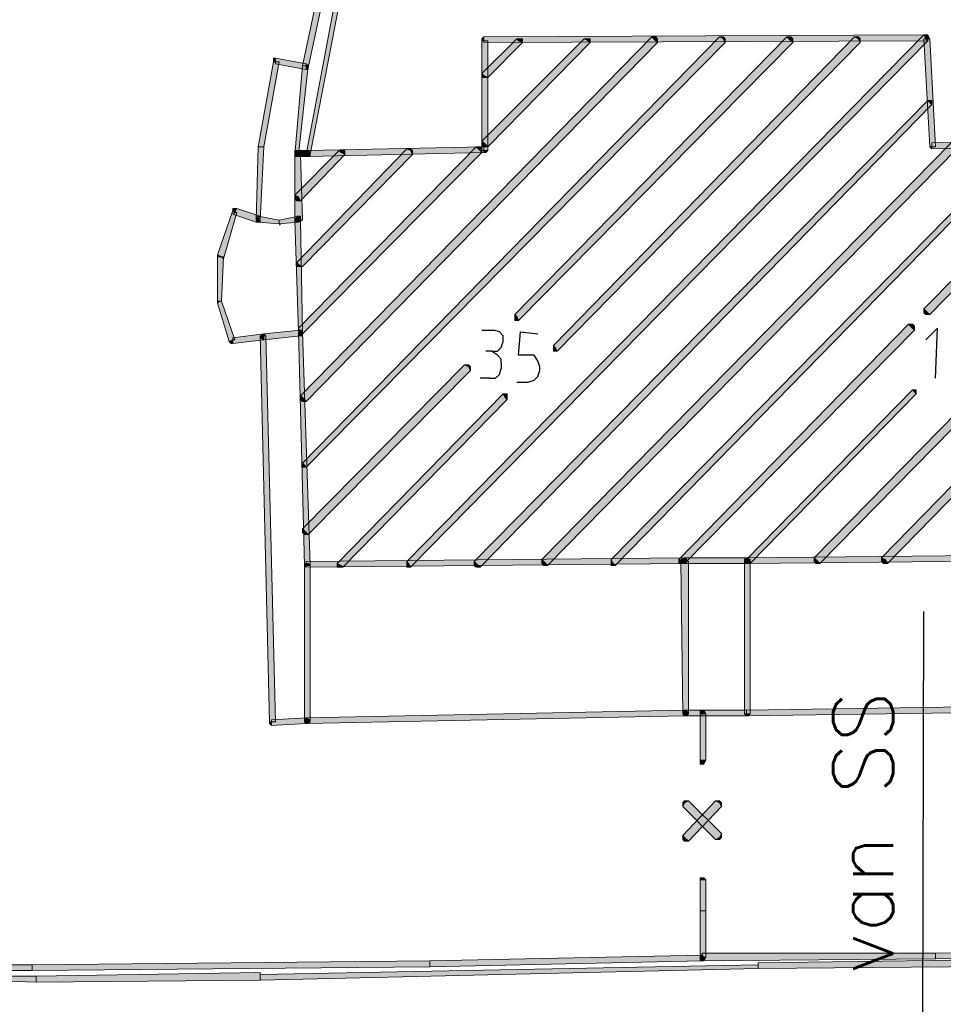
# Model space of a CAD drawing. Header units: millimetres. Extents: x -27 to 2301, y -256 to 766.
# Tile 63 of 97: x 251 to 267, y 114 to 130. Entities that reach past the tile are written whole.
import ezdxf
from ezdxf.enums import TextEntityAlignment as Align

# ---------------------------------------------------------------- set-up
doc = ezdxf.new("R2010")
doc.units = ezdxf.units.MM
doc.layers.add('SIV-ONDERGROND-ALG', color=251, linetype='Continuous')
doc.layers.add('SIV-VRI-MAATVOERING', color=7, linetype='Continuous')
doc.styles.add('ROMANS', font='romans.shx', dxfattribs={"width": 0.7})

# ---------------------------------------------------------------- blocks, each defined once
blk = doc.blocks.new('162')
at = {"style": 'ROMANS'}
blk.add_attdef('ARM.NR', text='', height=500, dxfattribs=at).set_placement((0, 0), align=Align.MIDDLE)

msp = doc.modelspace()

# ---------------------------------------------------------------- hatches: boundary and pattern name
at = {"layer": 'SIV-ONDERGROND-ALG'}
h = msp.add_hatch(color=256, dxfattribs=at)
h.dxf.hatch_style = 2
h.paths.add_polyline_path([(257.018, 133.472), (256.986, 133.504), (256.118, 129.419), (256.182, 129.419), (256.214, 129.387), (257.083, 133.472)])
h = msp.add_hatch(color=256, dxfattribs=at)
h.dxf.hatch_style = 2
h.paths.add_polyline_path([(257.276, 133.44), (257.211, 133.44), (256.182, 127.94), (256.246, 127.94), (257.308, 133.44)])
h = msp.add_hatch(color=256, dxfattribs=at)
h.dxf.hatch_style = 2
h.paths.add_polyline_path([(256.118, 123.887), (256.182, 123.823), (262.036, 129.805), (261.972, 129.87), (261.94, 129.902), (256.086, 123.919)])
h = msp.add_hatch(color=256, dxfattribs=at)
h.dxf.hatch_style = 2
h.paths.add_polyline_path([(256.15, 122.761), (256.182, 122.729), (263.162, 129.805), (263.13, 129.87), (263.065, 129.902), (256.118, 122.793)])
h = msp.add_hatch(color=256, dxfattribs=at)
h.dxf.hatch_style = 2
h.paths.add_polyline_path([(257.887, 121.121), (257.919, 121.057), (266.539, 129.838), (266.507, 129.87), (266.475, 129.934), (257.855, 121.153)])
h = msp.add_hatch(color=256, dxfattribs=at)
h.dxf.hatch_style = 2
h.paths.add_polyline_path([(259.109, 129.838), (259.109, 129.87), (259.141, 129.902), (259.141, 129.838)])
h = msp.add_hatch(color=256, dxfattribs=at)
h.dxf.hatch_style = 2
h.paths.add_polyline_path([(259.141, 129.259), (259.206, 129.226), (259.785, 129.805), (259.72, 129.838), (259.688, 129.87), (259.109, 129.291)])
h = msp.add_hatch(color=256, dxfattribs=at)
h.dxf.hatch_style = 2
h.paths.add_polyline_path([(259.141, 128.133), (259.206, 128.069), (260.91, 129.805), (260.878, 129.838), (260.814, 129.87), (259.109, 128.165)])
h = msp.add_hatch(color=256, dxfattribs=at)
h.dxf.hatch_style = 2
h.paths.add_polyline_path([(259.141, 129.838), (259.141, 129.805), (266.539, 129.838), (266.539, 129.934), (259.141, 129.902)])
h = msp.add_hatch(color=256, dxfattribs=at)
h.dxf.hatch_style = 2
h.paths.add_polyline_path([(259.688, 125.238), (259.72, 125.174), (264.288, 129.805), (264.223, 129.87), (264.191, 129.902), (259.656, 125.27)])
h = msp.add_hatch(color=256, dxfattribs=at)
h.dxf.hatch_style = 2
h.paths.add_polyline_path([(259.688, 129.87), (259.752, 129.87), (259.785, 129.87), (259.785, 129.805), (259.72, 129.838)])
h = msp.add_hatch(color=256, dxfattribs=at)
h.dxf.hatch_style = 2
h.paths.add_polyline_path([(260.331, 124.723), (260.364, 124.659), (265.413, 129.805), (265.381, 129.87), (265.317, 129.902), (260.299, 124.756)])
h = msp.add_hatch(color=256, dxfattribs=at)
h.dxf.hatch_style = 2
h.paths.add_polyline_path([(260.814, 129.87), (260.878, 129.87), (260.91, 129.87), (260.91, 129.805), (260.878, 129.838)])
h = msp.add_hatch(color=256, dxfattribs=at)
h.dxf.hatch_style = 2
h.paths.add_polyline_path([(261.94, 129.902), (262.004, 129.902), (262.036, 129.87), (262.036, 129.805), (261.972, 129.87)])
h = msp.add_hatch(color=256, dxfattribs=at)
h.dxf.hatch_style = 2
h.paths.add_polyline_path([(263.065, 129.902), (263.13, 129.902), (263.162, 129.87), (263.162, 129.805), (263.13, 129.87)])
h = msp.add_hatch(color=256, dxfattribs=at)
h.dxf.hatch_style = 2
h.paths.add_polyline_path([(264.191, 129.902), (264.256, 129.902), (264.288, 129.87), (264.288, 129.805), (264.223, 129.87)])
h = msp.add_hatch(color=256, dxfattribs=at)
h.dxf.hatch_style = 2
h.paths.add_polyline_path([(265.317, 129.902), (265.381, 129.902), (265.413, 129.87), (265.413, 129.805), (265.381, 129.87)])
h = msp.add_hatch(color=256, dxfattribs=at)
h.dxf.hatch_style = 2
h.paths.add_polyline_path([(266.475, 129.934), (266.539, 129.934), (266.539, 129.902), (266.539, 129.838), (266.507, 129.87)])
h = msp.add_hatch(color=256, dxfattribs=at)
h.dxf.hatch_style = 2
h.paths.add_polyline_path([(266.539, 129.87), (266.475, 129.87), (266.571, 128.069), (266.668, 128.069), (266.571, 129.87)])
h = msp.add_hatch(color=256, dxfattribs=at)
h.dxf.hatch_style = 2
h.paths.add_polyline_path([(266.539, 129.934), (266.571, 129.87), (266.539, 129.87)])
h = msp.add_hatch(color=256, dxfattribs=at)
h.dxf.hatch_style = 2
h.paths.add_polyline_path([(259.141, 128.004), (259.206, 128.004), (259.206, 129.838), (259.109, 129.838), (259.109, 128.004)])
h = msp.add_hatch(color=256, dxfattribs=at)
h.dxf.hatch_style = 2
h.paths.add_polyline_path([(255.635, 129.548), (255.635, 129.484), (255.667, 129.484), (255.667, 129.548)])
h = msp.add_hatch(color=256, dxfattribs=at)
h.dxf.hatch_style = 2
h.paths.add_polyline_path([(255.667, 129.484), (255.667, 129.452), (256.182, 129.355), (256.182, 129.452), (255.667, 129.548)])
h = msp.add_hatch(color=256, dxfattribs=at)
h.dxf.hatch_style = 2
h.paths.add_polyline_path([(255.41, 128.069), (255.474, 128.069), (255.732, 129.484), (255.635, 129.484), (255.378, 128.069)])
h = msp.add_hatch(color=256, dxfattribs=at)
h.dxf.hatch_style = 2
h.paths.add_polyline_path([(256.182, 129.419), (256.118, 129.419), (255.989, 127.94), (256.053, 127.94), (256.214, 129.419)])
h = msp.add_hatch(color=256, dxfattribs=at)
h.dxf.hatch_style = 2
h.paths.add_polyline_path([(256.182, 129.452), (256.214, 129.419), (256.214, 129.355), (256.182, 129.355), (256.182, 129.419)])
h = msp.add_hatch(color=256, dxfattribs=at)
h.dxf.hatch_style = 2
h.paths.add_polyline_path([(259.206, 129.226), (259.141, 129.226), (259.109, 129.226), (259.109, 129.291), (259.141, 129.259)])
h = msp.add_hatch(color=256, dxfattribs=at)
h.dxf.hatch_style = 2
h.paths.add_polyline_path([(259.013, 121.121), (259.077, 121.057), (266.604, 128.776), (266.571, 128.808), (266.539, 128.84), (258.98, 121.153)])
h = msp.add_hatch(color=256, dxfattribs=at)
h.dxf.hatch_style = 2
h.paths.add_polyline_path([(266.539, 128.84), (266.604, 128.84), (266.604, 128.776), (266.571, 128.808)])
h = msp.add_hatch(color=256, dxfattribs=at)
h.dxf.hatch_style = 2
h.paths.add_polyline_path([(255.378, 126.846), (255.41, 126.846), (255.474, 128.069), (255.378, 128.069), (255.346, 126.846)])
h = msp.add_hatch(color=256, dxfattribs=at)
h.dxf.hatch_style = 2
h.paths.add_polyline_path([(256.086, 124.981), (256.118, 124.949), (259.109, 127.972), (259.077, 128.004), (259.013, 128.069), (256.053, 125.045)])
h = msp.add_hatch(color=256, dxfattribs=at)
h.dxf.hatch_style = 2
h.paths.add_polyline_path([(256.214, 127.94), (256.214, 127.908), (259.141, 127.972), (259.141, 128.069), (256.214, 128.004)])
h = msp.add_hatch(color=256, dxfattribs=at)
h.dxf.hatch_style = 2
h.paths.add_polyline_path([(259.013, 128.069), (259.077, 128.069), (259.109, 128.036), (259.109, 127.972), (259.077, 128.004)])
h = msp.add_hatch(color=256, dxfattribs=at)
h.dxf.hatch_style = 2
h.paths.add_polyline_path([(259.206, 128.069), (259.141, 128.069), (259.109, 128.101), (259.109, 128.165), (259.141, 128.133)])
h = msp.add_hatch(color=256, dxfattribs=at)
h.dxf.hatch_style = 2
h.paths.add_polyline_path([(260.171, 121.121), (260.203, 121.089), (267.022, 128.036), (266.99, 128.069), (266.925, 128.133), (260.106, 121.185)])
h = msp.add_hatch(color=256, dxfattribs=at)
h.dxf.hatch_style = 2
h.paths.add_polyline_path([(261.296, 121.121), (261.329, 121.089), (268.148, 128.069), (268.115, 128.101), (268.083, 128.133), (261.264, 121.185)])
h = msp.add_hatch(color=256, dxfattribs=at)
h.dxf.hatch_style = 2
h.paths.add_polyline_path([(266.539, 125.302), (266.571, 125.27), (269.305, 128.069), (269.273, 128.133), (269.241, 128.165), (266.475, 125.367)])
h = msp.add_hatch(color=256, dxfattribs=at)
h.dxf.hatch_style = 2
h.paths.add_polyline_path([(266.571, 128.069), (266.604, 128.036), (266.604, 128.069)])
h = msp.add_hatch(color=256, dxfattribs=at)
h.dxf.hatch_style = 2
h.paths.add_polyline_path([(266.604, 128.069), (266.604, 128.036), (270.045, 128.101), (270.045, 128.197), (266.604, 128.133)])
h = msp.add_hatch(color=256, dxfattribs=at)
h.dxf.hatch_style = 2
h.paths.add_polyline_path([(255.989, 127.94), (255.989, 127.972), (255.989, 128.004), (256.021, 128.004), (256.021, 127.94)])
h = msp.add_hatch(color=256, dxfattribs=at)
h.dxf.hatch_style = 2
h.paths.add_polyline_path([(256.053, 127.232), (256.086, 127.168), (256.825, 127.94), (256.761, 127.972), (256.729, 128.004), (255.989, 127.264)])
h = msp.add_hatch(color=256, dxfattribs=at)
h.dxf.hatch_style = 2
h.paths.add_polyline_path([(256.053, 126.846), (256.118, 126.846), (256.086, 127.94), (255.989, 127.94), (255.989, 126.846)])
h = msp.add_hatch(color=256, dxfattribs=at)
h.dxf.hatch_style = 2
h.paths.add_polyline_path([(256.053, 127.94), (256.053, 127.908), (255.989, 127.908), (255.989, 127.94), (256.021, 127.94)])
h = msp.add_hatch(color=256, dxfattribs=at)
h.dxf.hatch_style = 2
h.paths.add_polyline_path([(256.053, 126.106), (256.118, 126.074), (257.951, 127.94), (257.919, 128.004), (257.855, 128.036), (256.021, 126.139)])
h = msp.add_hatch(color=256, dxfattribs=at)
h.dxf.hatch_style = 2
h.paths.add_polyline_path([(256.021, 127.94), (256.021, 127.908), (256.214, 127.908), (256.214, 128.004), (256.021, 128.004)])
h = msp.add_hatch(color=256, dxfattribs=at)
h.dxf.hatch_style = 2
h.paths.add_polyline_path([(256.214, 127.908), (256.182, 127.94), (256.182, 127.972), (256.214, 128.004), (256.214, 127.94)])
h = msp.add_hatch(color=256, dxfattribs=at)
h.dxf.hatch_style = 2
h.paths.add_polyline_path([(256.246, 127.94), (256.246, 127.908), (256.182, 127.908), (256.182, 127.94), (256.214, 127.94)])
h = msp.add_hatch(color=256, dxfattribs=at)
h.dxf.hatch_style = 2
h.paths.add_polyline_path([(256.214, 128.004), (256.246, 127.972), (256.246, 127.94), (256.214, 127.908), (256.214, 127.94)])
h = msp.add_hatch(color=256, dxfattribs=at)
h.dxf.hatch_style = 2
h.paths.add_polyline_path([(256.729, 128.004), (256.793, 128.004), (256.825, 128.004), (256.825, 127.94), (256.761, 127.972)])
h = msp.add_hatch(color=256, dxfattribs=at)
h.dxf.hatch_style = 2
h.paths.add_polyline_path([(257.855, 128.036), (257.919, 128.036), (257.951, 128.004), (257.951, 127.94), (257.919, 128.004)])
h = msp.add_hatch(color=256, dxfattribs=at)
h.dxf.hatch_style = 2
h.paths.add_polyline_path([(259.141, 127.972), (259.173, 127.972), (259.206, 128.004), (259.141, 128.004)])
h = msp.add_hatch(color=256, dxfattribs=at)
h.dxf.hatch_style = 2
h.paths.add_polyline_path([(256.086, 127.168), (256.021, 127.168), (255.989, 127.2), (255.989, 127.264), (256.053, 127.232)])
h = msp.add_hatch(color=256, dxfattribs=at)
h.dxf.hatch_style = 2
h.paths.add_polyline_path([(254.767, 126.235), (254.799, 126.203), (255.024, 126.975), (254.992, 126.975), (254.96, 127.007), (254.703, 126.267)])
h = msp.add_hatch(color=256, dxfattribs=at)
h.dxf.hatch_style = 2
h.paths.add_polyline_path([(254.96, 127.007), (254.96, 127.039), (255.024, 127.039), (254.992, 126.975)])
h = msp.add_hatch(color=256, dxfattribs=at)
h.dxf.hatch_style = 2
h.paths.add_polyline_path([(254.992, 126.975), (254.96, 126.943), (255.346, 126.814), (255.378, 126.846), (255.41, 126.911), (255.024, 127.039)])
h = msp.add_hatch(color=256, dxfattribs=at)
h.dxf.hatch_style = 2
h.paths.add_polyline_path([(255.378, 126.814), (255.346, 126.846), (255.346, 126.878), (255.378, 126.911), (255.378, 126.846)])
h = msp.add_hatch(color=256, dxfattribs=at)
h.dxf.hatch_style = 2
h.paths.add_polyline_path([(255.378, 126.846), (255.378, 126.814), (255.732, 126.782), (255.732, 126.846), (255.378, 126.911)])
h = msp.add_hatch(color=256, dxfattribs=at)
h.dxf.hatch_style = 2
h.paths.add_polyline_path([(255.732, 126.814), (255.732, 126.782), (256.053, 126.814), (256.053, 126.911), (255.732, 126.846)])
h = msp.add_hatch(color=256, dxfattribs=at)
h.dxf.hatch_style = 2
h.paths.add_polyline_path([(255.989, 126.846), (256.021, 126.911), (256.053, 126.911), (256.086, 126.846), (256.053, 126.846)])
h = msp.add_hatch(color=256, dxfattribs=at)
h.dxf.hatch_style = 2
h.paths.add_polyline_path([(256.053, 126.911), (256.086, 126.911), (256.086, 126.846), (256.053, 126.814), (256.053, 126.846)])
h = msp.add_hatch(color=256, dxfattribs=at)
h.dxf.hatch_style = 2
h.paths.add_polyline_path([(255.346, 126.814), (255.41, 126.814), (255.41, 126.846), (255.378, 126.846)])
h = msp.add_hatch(color=256, dxfattribs=at)
h.dxf.hatch_style = 2
h.paths.add_polyline_path([(255.732, 126.782), (255.764, 126.782), (255.732, 126.75)])
h = msp.add_hatch(color=256, dxfattribs=at)
h.dxf.hatch_style = 2
h.paths.add_polyline_path([(256.118, 126.846), (256.053, 126.814), (256.021, 126.814), (255.989, 126.846), (256.053, 126.846)])
h = msp.add_hatch(color=256, dxfattribs=at)
h.dxf.hatch_style = 2
h.paths.add_polyline_path([(256.086, 124.981), (256.118, 124.981), (256.086, 126.846), (255.989, 126.846), (256.053, 124.981)])
h = msp.add_hatch(color=256, dxfattribs=at)
h.dxf.hatch_style = 2
h.paths.add_polyline_path([(264.674, 121.185), (264.738, 121.121), (270.11, 126.589), (270.077, 126.653), (270.013, 126.685), (264.642, 121.217)])
h = msp.add_hatch(color=256, dxfattribs=at)
h.dxf.hatch_style = 2
h.paths.add_polyline_path([(254.703, 126.235), (254.703, 126.267), (254.767, 126.235)])
h = msp.add_hatch(color=256, dxfattribs=at)
h.dxf.hatch_style = 2
h.paths.add_polyline_path([(254.735, 125.495), (254.767, 125.495), (254.799, 126.235), (254.703, 126.235), (254.703, 125.495)])
h = msp.add_hatch(color=256, dxfattribs=at)
h.dxf.hatch_style = 2
h.paths.add_polyline_path([(256.118, 126.074), (256.053, 126.074), (256.021, 126.074), (256.021, 126.139), (256.053, 126.106)])
h = msp.add_hatch(color=256, dxfattribs=at)
h.dxf.hatch_style = 2
h.paths.add_polyline_path([(254.96, 124.852), (254.992, 124.852), (254.767, 125.495), (254.735, 125.495), (254.703, 125.463), (254.896, 124.82)])
h = msp.add_hatch(color=256, dxfattribs=at)
h.dxf.hatch_style = 2
h.paths.add_polyline_path([(254.703, 125.463), (254.703, 125.495), (254.735, 125.495)])
h = msp.add_hatch(color=256, dxfattribs=at)
h.dxf.hatch_style = 2
h.paths.add_polyline_path([(265.832, 121.185), (265.864, 121.121), (270.11, 125.463), (270.077, 125.495), (270.013, 125.56), (265.767, 121.217)])
h = msp.add_hatch(color=256, dxfattribs=at)
h.dxf.hatch_style = 2
h.paths.add_polyline_path([(259.72, 125.174), (259.656, 125.174), (259.656, 125.206), (259.656, 125.27), (259.688, 125.238)])
h = msp.add_hatch(color=256, dxfattribs=at)
h.dxf.hatch_style = 2
h.paths.add_polyline_path([(266.571, 125.27), (266.507, 125.27), (266.475, 125.302), (266.475, 125.367), (266.539, 125.302)])
h = msp.add_hatch(color=256, dxfattribs=at)
h.dxf.hatch_style = 2
h.paths.add_polyline_path([(262.422, 121.153), (262.486, 121.121), (266.314, 125.013), (266.282, 125.045), (266.218, 125.109), (262.39, 121.185)])
h = msp.add_hatch(color=256, dxfattribs=at)
h.dxf.hatch_style = 2
h.paths.add_polyline_path([(266.218, 125.109), (266.282, 125.109), (266.314, 125.077), (266.314, 125.013), (266.282, 125.045)])
h = msp.add_hatch(color=256, dxfattribs=at)
h.dxf.hatch_style = 2
h.paths.add_polyline_path([(255.474, 124.916), (255.474, 124.949), (254.96, 124.884), (254.96, 124.788), (255.474, 124.852)])
h = msp.add_hatch(color=256, dxfattribs=at)
h.dxf.hatch_style = 2
h.paths.add_polyline_path([(255.474, 124.852), (255.41, 124.884), (255.41, 124.916), (255.474, 124.949), (255.474, 124.916)])
h = msp.add_hatch(color=256, dxfattribs=at)
h.dxf.hatch_style = 2
h.paths.add_polyline_path([(255.474, 124.916), (255.474, 124.852), (256.086, 124.916), (256.086, 125.013), (255.474, 124.949)])
h = msp.add_hatch(color=256, dxfattribs=at)
h.dxf.hatch_style = 2
h.paths.add_polyline_path([(255.507, 124.916), (255.474, 124.949), (255.474, 124.916)])
h = msp.add_hatch(color=256, dxfattribs=at)
h.dxf.hatch_style = 2
h.paths.add_polyline_path([(256.118, 124.949), (256.053, 124.949), (256.053, 124.981), (256.053, 125.045), (256.086, 124.981)])
h = msp.add_hatch(color=256, dxfattribs=at)
h.dxf.hatch_style = 2
h.paths.add_polyline_path([(256.053, 124.981), (256.053, 125.013), (256.118, 125.013), (256.118, 124.981), (256.086, 124.981)])
h = msp.add_hatch(color=256, dxfattribs=at)
h.dxf.hatch_style = 2
h.paths.add_polyline_path([(256.118, 124.981), (256.118, 124.916), (256.053, 124.916), (256.053, 124.981), (256.086, 124.981)])
h = msp.add_hatch(color=256, dxfattribs=at)
h.dxf.hatch_style = 2
h.paths.add_polyline_path([(256.182, 121.089), (256.246, 121.089), (256.118, 124.981), (256.053, 124.981), (256.15, 121.089)])
h = msp.add_hatch(color=256, dxfattribs=at)
h.dxf.hatch_style = 2
h.paths.add_polyline_path([(256.086, 125.013), (256.118, 124.981), (256.118, 124.949), (256.086, 124.916), (256.086, 124.981)])
h = msp.add_hatch(color=256, dxfattribs=at)
h.dxf.hatch_style = 2
h.paths.add_polyline_path([(254.96, 124.788), (254.928, 124.788), (254.896, 124.82), (254.96, 124.852)])
h = msp.add_hatch(color=256, dxfattribs=at)
h.dxf.hatch_style = 2
h.paths.add_polyline_path([(255.603, 118.483), (255.667, 118.483), (255.507, 124.916), (255.41, 124.916), (255.571, 118.483)])
h = msp.add_hatch(color=256, dxfattribs=at)
h.dxf.hatch_style = 2
h.paths.add_polyline_path([(260.364, 124.659), (260.299, 124.659), (260.299, 124.691), (260.299, 124.756), (260.331, 124.723)])
h = msp.add_hatch(color=256, dxfattribs=at)
h.dxf.hatch_style = 2
h.paths.add_polyline_path([(256.182, 121.635), (256.214, 121.603), (258.916, 124.337), (258.884, 124.402), (258.82, 124.434), (256.118, 121.7)])
h = msp.add_hatch(color=256, dxfattribs=at)
h.dxf.hatch_style = 2
h.paths.add_polyline_path([(258.82, 124.434), (258.884, 124.434), (258.916, 124.402), (258.916, 124.337), (258.884, 124.402)])
h = msp.add_hatch(color=256, dxfattribs=at)
h.dxf.hatch_style = 2
h.paths.add_polyline_path([(256.761, 121.089), (256.793, 121.057), (259.527, 123.855), (259.495, 123.887), (259.463, 123.951), (256.697, 121.121)])
h = msp.add_hatch(color=256, dxfattribs=at)
h.dxf.hatch_style = 2
h.paths.add_polyline_path([(259.463, 123.951), (259.527, 123.951), (259.527, 123.919), (259.527, 123.855), (259.495, 123.887)])
h = msp.add_hatch(color=256, dxfattribs=at)
h.dxf.hatch_style = 2
h.paths.add_polyline_path([(263.548, 121.153), (263.58, 121.121), (266.346, 123.951), (266.314, 123.984), (266.282, 124.016), (263.516, 121.185)])
h = msp.add_hatch(color=256, dxfattribs=at)
h.dxf.hatch_style = 2
h.paths.add_polyline_path([(266.282, 124.016), (266.346, 124.016), (266.346, 123.951), (266.314, 123.984)])
h = msp.add_hatch(color=256, dxfattribs=at)
h.dxf.hatch_style = 2
h.paths.add_polyline_path([(256.182, 123.823), (256.118, 123.823), (256.086, 123.855), (256.086, 123.919), (256.118, 123.887)])
h = msp.add_hatch(color=256, dxfattribs=at)
h.dxf.hatch_style = 2
h.paths.add_polyline_path([(256.182, 122.729), (256.118, 122.729), (256.118, 122.793), (256.15, 122.761)])
h = msp.add_hatch(color=256, dxfattribs=at)
h.dxf.hatch_style = 2
h.paths.add_polyline_path([(256.214, 121.603), (256.15, 121.603), (256.118, 121.635), (256.118, 121.7), (256.182, 121.635)])
h = msp.add_hatch(color=256, dxfattribs=at)
h.dxf.hatch_style = 2
h.paths.add_polyline_path([(262.486, 121.153), (262.486, 121.217), (256.182, 121.153), (256.182, 121.057), (262.486, 121.121)])
h = msp.add_hatch(color=256, dxfattribs=at)
h.dxf.hatch_style = 2
h.paths.add_polyline_path([(260.203, 121.089), (260.138, 121.089), (260.106, 121.121), (260.106, 121.185), (260.171, 121.121)])
h = msp.add_hatch(color=256, dxfattribs=at)
h.dxf.hatch_style = 2
h.paths.add_polyline_path([(261.329, 121.089), (261.264, 121.089), (261.264, 121.121), (261.264, 121.185), (261.296, 121.121)])
h = msp.add_hatch(color=256, dxfattribs=at)
h.dxf.hatch_style = 2
h.paths.add_polyline_path([(262.486, 121.121), (262.422, 121.121), (262.39, 121.121), (262.39, 121.185), (262.422, 121.153)])
h = msp.add_hatch(color=256, dxfattribs=at)
h.dxf.hatch_style = 2
h.paths.add_polyline_path([(262.486, 121.121), (262.422, 121.121), (262.422, 121.185), (262.486, 121.217), (262.486, 121.153)])
h = msp.add_hatch(color=256, dxfattribs=at)
h.dxf.hatch_style = 2
h.paths.add_polyline_path([(262.422, 121.153), (262.454, 121.185), (262.486, 121.185), (262.551, 121.153), (262.486, 121.153)])
h = msp.add_hatch(color=256, dxfattribs=at)
h.dxf.hatch_style = 2
h.paths.add_polyline_path([(262.486, 121.217), (262.519, 121.185), (262.519, 121.121), (262.486, 121.121), (262.486, 121.153)])
h = msp.add_hatch(color=256, dxfattribs=at)
h.dxf.hatch_style = 2
h.paths.add_polyline_path([(263.516, 121.153), (263.516, 121.217), (262.486, 121.217), (262.486, 121.121), (263.516, 121.121)])
h = msp.add_hatch(color=256, dxfattribs=at)
h.dxf.hatch_style = 2
h.paths.add_polyline_path([(263.516, 121.121), (263.484, 121.121), (263.484, 121.185), (263.516, 121.217), (263.516, 121.153)])
h = msp.add_hatch(color=256, dxfattribs=at)
h.dxf.hatch_style = 2
h.paths.add_polyline_path([(263.484, 121.153), (263.516, 121.185), (263.548, 121.185), (263.58, 121.153), (263.516, 121.153)])
h = msp.add_hatch(color=256, dxfattribs=at)
h.dxf.hatch_style = 2
h.paths.add_polyline_path([(270.142, 121.217), (270.142, 121.282), (263.516, 121.217), (263.516, 121.121), (270.142, 121.185)])
h = msp.add_hatch(color=256, dxfattribs=at)
h.dxf.hatch_style = 2
h.paths.add_polyline_path([(263.516, 121.217), (263.58, 121.185), (263.58, 121.121), (263.516, 121.121), (263.516, 121.153)])
h = msp.add_hatch(color=256, dxfattribs=at)
h.dxf.hatch_style = 2
h.paths.add_polyline_path([(263.58, 121.121), (263.516, 121.121), (263.516, 121.185), (263.548, 121.153)])
h = msp.add_hatch(color=256, dxfattribs=at)
h.dxf.hatch_style = 2
h.paths.add_polyline_path([(264.738, 121.121), (264.674, 121.121), (264.642, 121.153), (264.642, 121.217), (264.674, 121.185)])
h = msp.add_hatch(color=256, dxfattribs=at)
h.dxf.hatch_style = 2
h.paths.add_polyline_path([(265.864, 121.121), (265.799, 121.121), (265.767, 121.153), (265.767, 121.217), (265.832, 121.185)])
h = msp.add_hatch(color=256, dxfattribs=at)
h.dxf.hatch_style = 2
h.paths.add_polyline_path([(256.15, 121.089), (256.182, 121.121), (256.214, 121.121), (256.246, 121.089), (256.182, 121.089)])
h = msp.add_hatch(color=256, dxfattribs=at)
h.dxf.hatch_style = 2
h.paths.add_polyline_path([(256.182, 121.057), (256.15, 121.089), (256.182, 121.089)])
h = msp.add_hatch(color=256, dxfattribs=at)
h.dxf.hatch_style = 2
h.paths.add_polyline_path([(256.182, 121.089), (256.15, 121.089), (256.15, 118.483), (256.246, 118.483), (256.246, 121.089)])
h = msp.add_hatch(color=256, dxfattribs=at)
h.dxf.hatch_style = 2
h.paths.add_polyline_path([(256.793, 121.057), (256.729, 121.057), (256.697, 121.057), (256.697, 121.121), (256.761, 121.089)])
h = msp.add_hatch(color=256, dxfattribs=at)
h.dxf.hatch_style = 2
h.paths.add_polyline_path([(257.919, 121.057), (257.855, 121.057), (257.855, 121.089), (257.855, 121.153), (257.887, 121.121)])
h = msp.add_hatch(color=256, dxfattribs=at)
h.dxf.hatch_style = 2
h.paths.add_polyline_path([(259.077, 121.057), (259.013, 121.057), (258.98, 121.089), (258.98, 121.153), (259.013, 121.121)])
h = msp.add_hatch(color=256, dxfattribs=at)
h.dxf.hatch_style = 2
h.paths.add_polyline_path([(262.486, 118.612), (262.551, 118.612), (262.551, 121.153), (262.422, 121.153), (262.454, 118.612)])
h = msp.add_hatch(color=256, dxfattribs=at)
h.dxf.hatch_style = 2
h.paths.add_polyline_path([(263.516, 118.612), (263.58, 118.612), (263.58, 121.153), (263.484, 121.153), (263.484, 118.612)])
h = msp.add_hatch(color=256, dxfattribs=at)
h.dxf.hatch_style = 2
h.paths.add_polyline_path([(263.516, 118.612), (263.516, 118.58), (270.077, 118.676), (270.077, 118.773), (263.516, 118.676)])
h = msp.add_hatch(color=256, dxfattribs=at)
h.dxf.hatch_style = 2
h.paths.add_polyline_path([(256.182, 118.483), (256.182, 118.548), (255.603, 118.515), (255.603, 118.419), (256.182, 118.451)])
h = msp.add_hatch(color=256, dxfattribs=at)
h.dxf.hatch_style = 2
h.paths.add_polyline_path([(256.182, 118.451), (256.15, 118.483), (256.15, 118.515), (256.182, 118.548), (256.182, 118.483)])
h = msp.add_hatch(color=256, dxfattribs=at)
h.dxf.hatch_style = 2
h.paths.add_polyline_path([(262.486, 118.612), (262.486, 118.676), (256.182, 118.548), (256.182, 118.451), (262.486, 118.58)])
h = msp.add_hatch(color=256, dxfattribs=at)
h.dxf.hatch_style = 2
h.paths.add_polyline_path([(256.182, 118.548), (256.246, 118.515), (256.246, 118.483), (256.182, 118.451), (256.182, 118.483)])
h = msp.add_hatch(color=256, dxfattribs=at)
h.dxf.hatch_style = 2
h.paths.add_polyline_path([(262.486, 118.58), (262.454, 118.612), (262.454, 118.644), (262.486, 118.676), (262.486, 118.612)])
h = msp.add_hatch(color=256, dxfattribs=at)
h.dxf.hatch_style = 2
h.paths.add_polyline_path([(262.551, 118.612), (262.519, 118.58), (262.486, 118.58), (262.454, 118.612), (262.486, 118.612)])
h = msp.add_hatch(color=256, dxfattribs=at)
h.dxf.hatch_style = 2
h.paths.add_polyline_path([(262.486, 118.612), (262.486, 118.58), (262.776, 118.58), (262.776, 118.676), (262.486, 118.676)])
h = msp.add_hatch(color=256, dxfattribs=at)
h.dxf.hatch_style = 2
h.paths.add_polyline_path([(262.486, 118.676), (262.551, 118.644), (262.551, 118.612), (262.486, 118.58), (262.486, 118.612)])
h = msp.add_hatch(color=256, dxfattribs=at)
h.dxf.hatch_style = 2
h.paths.add_polyline_path([(262.744, 118.612), (262.744, 118.676), (262.808, 118.676), (262.84, 118.612), (262.776, 118.612)])
h = msp.add_hatch(color=256, dxfattribs=at)
h.dxf.hatch_style = 2
h.paths.add_polyline_path([(262.776, 118.612), (262.744, 118.612), (262.744, 117.84), (262.84, 117.84), (262.84, 118.612)])
h = msp.add_hatch(color=256, dxfattribs=at)
h.dxf.hatch_style = 2
h.paths.add_polyline_path([(262.776, 118.612), (262.776, 118.58), (263.516, 118.58), (263.516, 118.676), (262.776, 118.676)])
h = msp.add_hatch(color=256, dxfattribs=at)
h.dxf.hatch_style = 2
h.paths.add_polyline_path([(263.58, 118.612), (263.548, 118.58), (263.516, 118.58), (263.484, 118.612), (263.516, 118.612)])
h = msp.add_hatch(color=256, dxfattribs=at)
h.dxf.hatch_style = 2
h.paths.add_polyline_path([(255.603, 118.419), (255.571, 118.451), (255.571, 118.483), (255.603, 118.483)])
h = msp.add_hatch(color=256, dxfattribs=at)
h.dxf.hatch_style = 2
h.paths.add_polyline_path([(256.246, 118.483), (256.214, 118.451), (256.182, 118.451), (256.15, 118.483), (256.182, 118.483)])
h = msp.add_hatch(color=256, dxfattribs=at)
h.dxf.hatch_style = 2
h.paths.add_polyline_path([(262.84, 117.84), (262.808, 117.776), (262.744, 117.776), (262.744, 117.84), (262.776, 117.84)])
h = msp.add_hatch(color=256, dxfattribs=at)
h.dxf.hatch_style = 2
h.paths.add_polyline_path([(263.065, 117.132), (263.001, 117.165), (262.454, 116.586), (262.486, 116.553), (262.551, 116.489), (263.098, 117.068)])
h = msp.add_hatch(color=256, dxfattribs=at)
h.dxf.hatch_style = 2
h.paths.add_polyline_path([(262.454, 117.068), (262.454, 117.132), (262.486, 117.165), (262.551, 117.165), (262.486, 117.132)])
h = msp.add_hatch(color=256, dxfattribs=at)
h.dxf.hatch_style = 2
h.paths.add_polyline_path([(262.486, 117.132), (262.454, 117.068), (263.001, 116.521), (263.065, 116.553), (263.098, 116.618), (262.551, 117.165)])
h = msp.add_hatch(color=256, dxfattribs=at)
h.dxf.hatch_style = 2
h.paths.add_polyline_path([(263.001, 117.165), (263.065, 117.165), (263.098, 117.132), (263.098, 117.068), (263.065, 117.132)])
h = msp.add_hatch(color=256, dxfattribs=at)
h.dxf.hatch_style = 2
h.paths.add_polyline_path([(262.551, 116.489), (262.486, 116.489), (262.454, 116.521), (262.454, 116.586), (262.486, 116.553)])
h = msp.add_hatch(color=256, dxfattribs=at)
h.dxf.hatch_style = 2
h.paths.add_polyline_path([(263.098, 116.618), (263.098, 116.553), (263.065, 116.521), (263.001, 116.521), (263.065, 116.553)])
h = msp.add_hatch(color=256, dxfattribs=at)
h.dxf.hatch_style = 2
h.paths.add_polyline_path([(262.744, 115.846), (262.744, 115.878), (262.808, 115.878), (262.84, 115.846), (262.776, 115.846)])
h = msp.add_hatch(color=256, dxfattribs=at)
h.dxf.hatch_style = 2
h.paths.add_polyline_path([(262.776, 115.846), (262.744, 115.846), (262.744, 115.331), (262.84, 115.331), (262.84, 115.846)])
h = msp.add_hatch(color=256, dxfattribs=at)
h.dxf.hatch_style = 2
h.paths.add_polyline_path([(262.776, 115.331), (262.744, 115.331), (262.744, 114.559), (262.84, 114.559), (262.84, 115.331)])
h = msp.add_hatch(color=256, dxfattribs=at)
h.dxf.hatch_style = 2
h.paths.add_polyline_path([(258.241, 114.431), (258.241, 114.398), (262.776, 114.495), (262.776, 114.591), (258.241, 114.495)])
h = msp.add_hatch(color=256, dxfattribs=at)
h.dxf.hatch_style = 2
h.paths.add_polyline_path([(262.776, 114.495), (262.744, 114.527), (262.744, 114.559), (262.776, 114.624), (262.776, 114.559)])
h = msp.add_hatch(color=256, dxfattribs=at)
h.dxf.hatch_style = 2
h.paths.add_polyline_path([(262.776, 114.559), (262.776, 114.495), (266.668, 114.527), (266.668, 114.624), (262.776, 114.624)])
h = msp.add_hatch(color=256, dxfattribs=at)
h.dxf.hatch_style = 2
h.paths.add_polyline_path([(262.776, 114.591), (262.808, 114.559), (262.808, 114.527), (262.776, 114.495), (262.776, 114.559)])
h = msp.add_hatch(color=256, dxfattribs=at)
h.dxf.hatch_style = 2
h.paths.add_polyline_path([(266.668, 114.559), (266.668, 114.527), (271.075, 114.591), (271.075, 114.688), (266.668, 114.624)])
h = msp.add_hatch(color=256, dxfattribs=at)
h.dxf.hatch_style = 2
h.paths.add_polyline_path([(250.65, 114.366), (250.65, 114.334), (251.615, 114.334), (251.615, 114.431), (250.65, 114.431)])
h = msp.add_hatch(color=256, dxfattribs=at)
h.dxf.hatch_style = 2
h.paths.add_polyline_path([(251.615, 114.366), (251.615, 114.334), (258.241, 114.398), (258.241, 114.495), (251.615, 114.431)])
h = msp.add_hatch(color=256, dxfattribs=at)
h.dxf.hatch_style = 2
h.paths.add_polyline_path([(263.709, 114.398), (263.709, 114.431), (255.41, 114.27), (255.41, 114.173), (263.709, 114.366)])
h = msp.add_hatch(color=256, dxfattribs=at)
h.dxf.hatch_style = 2
h.paths.add_polyline_path([(262.84, 114.559), (262.808, 114.495), (262.744, 114.495), (262.744, 114.559), (262.776, 114.559)])
h = msp.add_hatch(color=256, dxfattribs=at)
h.dxf.hatch_style = 2
h.paths.add_polyline_path([(270.721, 114.495), (270.721, 114.559), (263.709, 114.463), (263.709, 114.366), (270.721, 114.431)])
h = msp.add_hatch(color=256, dxfattribs=at)
h.dxf.hatch_style = 2
h.paths.add_polyline_path([(255.41, 114.238), (255.41, 114.302), (251.679, 114.238), (251.679, 114.141), (255.41, 114.173)])
h = msp.add_hatch(color=256, dxfattribs=at)
h.dxf.hatch_style = 2
h.paths.add_polyline_path([(251.679, 114.173), (251.679, 114.238), (250.714, 114.238), (250.714, 114.173), (251.679, 114.141)])
h = msp.add_hatch(color=256, dxfattribs=at)
h.dxf.hatch_style = 2
h.paths.add_polyline_path([(255.41, 114.173), (255.41, 114.205), (255.442, 114.173)])

# ---------------------------------------------------------------- linework, layer by layer
at = {"layer": 'SIV-ONDERGROND-ALG', "lineweight": 5}
for points in [[(257.018, 133.472), (256.986, 133.504), (256.118, 129.419), (256.182, 129.419), (256.214, 129.387), (257.083, 133.472), (257.018, 133.472)], [(257.276, 133.44), (257.211, 133.44), (256.182, 127.94), (256.246, 127.94), (257.308, 133.44), (257.276, 133.44)], [(256.118, 123.887), (256.182, 123.823), (262.036, 129.805), (261.972, 129.87), (261.94, 129.902), (256.086, 123.919), (256.118, 123.887)], [(256.15, 122.761), (256.182, 122.729), (263.162, 129.805), (263.13, 129.87), (263.065, 129.902), (256.118, 122.793), (256.15, 122.761)], [(257.887, 121.121), (257.919, 121.057), (266.539, 129.838), (266.507, 129.87), (266.475, 129.934), (257.855, 121.153), (257.887, 121.121)], [(259.109, 129.838), (259.109, 129.87), (259.141, 129.902)], [(259.141, 129.259), (259.206, 129.226), (259.785, 129.805), (259.72, 129.838), (259.688, 129.87), (259.109, 129.291), (259.141, 129.259)], [(259.141, 128.133), (259.206, 128.069), (260.91, 129.805), (260.878, 129.838), (260.814, 129.87), (259.109, 128.165), (259.141, 128.133)], [(259.141, 129.838), (259.141, 129.805), (266.539, 129.838), (266.539, 129.934), (259.141, 129.902), (259.141, 129.838)], [(259.688, 125.238), (259.72, 125.174), (264.288, 129.805), (264.223, 129.87), (264.191, 129.902), (259.656, 125.27), (259.688, 125.238)], [(259.688, 129.87), (259.752, 129.87), (259.785, 129.87), (259.785, 129.805)], [(260.331, 124.723), (260.364, 124.659), (265.413, 129.805), (265.381, 129.87), (265.317, 129.902), (260.299, 124.756), (260.331, 124.723)], [(260.814, 129.87), (260.878, 129.87), (260.91, 129.87), (260.91, 129.805)], [(261.94, 129.902), (262.004, 129.902), (262.036, 129.87), (262.036, 129.805)], [(263.065, 129.902), (263.13, 129.902), (263.162, 129.87), (263.162, 129.805)], [(264.191, 129.902), (264.256, 129.902), (264.288, 129.87), (264.288, 129.805)], [(265.317, 129.902), (265.381, 129.902), (265.413, 129.87), (265.413, 129.805)], [(266.475, 129.934), (266.539, 129.934), (266.539, 129.902), (266.539, 129.838)], [(266.539, 129.87), (266.475, 129.87), (266.571, 128.069), (266.668, 128.069), (266.571, 129.87), (266.539, 129.87)], [(266.539, 129.934), (266.539, 129.934), (266.571, 129.87)], [(259.141, 128.004), (259.206, 128.004), (259.206, 129.838), (259.109, 129.838), (259.109, 128.004), (259.141, 128.004)], [(255.635, 129.484), (255.635, 129.548), (255.667, 129.548)], [(255.667, 129.484), (255.667, 129.452), (256.182, 129.355), (256.182, 129.452), (255.667, 129.548), (255.667, 129.484)], [(255.41, 128.069), (255.474, 128.069), (255.732, 129.484), (255.635, 129.484), (255.378, 128.069), (255.41, 128.069)], [(256.182, 129.419), (256.118, 129.419), (255.989, 127.94), (256.053, 127.94), (256.214, 129.419), (256.182, 129.419)], [(256.118, 129.419), (256.118, 129.419)], [(256.182, 129.452), (256.214, 129.419), (256.214, 129.355), (256.182, 129.355)], [(259.206, 129.226), (259.141, 129.226), (259.109, 129.226), (259.109, 129.291)], [(259.013, 121.121), (259.077, 121.057), (266.604, 128.776), (266.571, 128.808), (266.539, 128.84), (258.98, 121.153), (259.013, 121.121)], [(266.539, 128.84), (266.604, 128.84), (266.604, 128.84), (266.604, 128.776)], [(255.378, 126.846), (255.41, 126.846), (255.474, 128.069), (255.378, 128.069), (255.346, 126.846), (255.378, 126.846)], [(256.086, 124.981), (256.118, 124.949), (259.109, 127.972), (259.077, 128.004), (259.013, 128.069), (256.053, 125.045), (256.086, 124.981)], [(256.214, 127.94), (256.214, 127.908), (259.141, 127.972), (259.141, 128.069), (256.214, 128.004), (256.214, 127.94)], [(259.013, 128.069), (259.077, 128.069), (259.109, 128.036), (259.109, 127.972)], [(259.206, 128.069), (259.141, 128.069), (259.109, 128.101), (259.109, 128.165)], [(260.171, 121.121), (260.203, 121.089), (267.022, 128.036), (266.99, 128.069), (266.925, 128.133), (260.106, 121.185), (260.171, 121.121)], [(261.296, 121.121), (261.329, 121.089), (268.148, 128.069), (268.115, 128.101), (268.083, 128.133), (261.264, 121.185), (261.296, 121.121)], [(266.539, 125.302), (266.571, 125.27), (269.305, 128.069), (269.273, 128.133), (269.241, 128.165), (266.475, 125.367), (266.539, 125.302)], [(266.571, 128.069), (266.571, 128.069), (266.604, 128.036)], [(266.604, 128.069), (266.604, 128.036), (270.045, 128.101), (270.045, 128.197), (266.604, 128.133), (266.604, 128.069)], [(255.989, 127.94), (255.989, 127.972), (255.989, 128.004), (256.021, 128.004)], [(256.053, 127.232), (256.086, 127.168), (256.825, 127.94), (256.761, 127.972), (256.729, 128.004), (255.989, 127.264), (256.053, 127.232)], [(256.053, 126.846), (256.118, 126.846), (256.086, 127.94), (255.989, 127.94), (255.989, 126.846), (256.053, 126.846)], [(256.053, 127.94), (256.053, 127.908), (255.989, 127.908), (255.989, 127.94)], [(256.053, 126.106), (256.118, 126.074), (257.951, 127.94), (257.919, 128.004), (257.855, 128.036), (256.021, 126.139), (256.053, 126.106)], [(256.021, 127.94), (256.021, 127.908), (256.214, 127.908), (256.214, 128.004), (256.021, 128.004), (256.021, 127.94)], [(256.214, 127.908), (256.182, 127.94), (256.182, 127.972), (256.214, 128.004)], [(256.246, 127.94), (256.246, 127.908), (256.182, 127.908), (256.182, 127.94)], [(256.214, 128.004), (256.246, 127.972), (256.246, 127.94), (256.214, 127.908)], [(256.729, 128.004), (256.793, 128.004), (256.825, 128.004), (256.825, 127.94)], [(257.855, 128.036), (257.919, 128.036), (257.951, 128.004), (257.951, 127.94)], [(259.141, 127.972), (259.173, 127.972), (259.206, 128.004)], [(256.086, 127.168), (256.021, 127.168), (255.989, 127.2), (255.989, 127.264)], [(254.767, 126.235), (254.799, 126.203), (255.024, 126.975), (254.992, 126.975), (254.96, 127.007), (254.703, 126.267), (254.767, 126.235)], [(254.96, 127.007), (254.96, 127.039), (255.024, 127.039)], [(254.992, 126.975), (254.96, 126.943), (255.346, 126.814), (255.378, 126.846), (255.41, 126.911), (255.024, 127.039), (254.992, 126.975)], [(255.378, 126.814), (255.346, 126.846), (255.346, 126.878), (255.378, 126.911)], [(255.378, 126.846), (255.378, 126.814), (255.732, 126.782), (255.732, 126.846), (255.378, 126.911), (255.378, 126.846)], [(255.732, 126.814), (255.732, 126.782), (256.053, 126.814), (256.053, 126.911), (255.732, 126.846), (255.732, 126.814)], [(255.989, 126.846), (256.021, 126.911), (256.053, 126.911), (256.086, 126.846)], [(256.053, 126.911), (256.086, 126.911), (256.086, 126.846), (256.053, 126.814)], [(255.346, 126.814), (255.41, 126.814), (255.41, 126.846)], [(256.118, 126.846), (256.053, 126.814), (256.021, 126.814), (255.989, 126.846)], [(256.086, 124.981), (256.118, 124.981), (256.086, 126.846), (255.989, 126.846), (256.053, 124.981), (256.086, 124.981)], [(264.674, 121.185), (264.738, 121.121), (270.11, 126.589), (270.077, 126.653), (270.013, 126.685), (264.642, 121.217), (264.674, 121.185)], [(254.703, 126.235), (254.703, 126.267)], [(254.735, 125.495), (254.767, 125.495), (254.799, 126.235), (254.703, 126.235), (254.703, 125.495), (254.735, 125.495)], [(256.118, 126.074), (256.053, 126.074), (256.021, 126.074), (256.021, 126.139)], [(254.96, 124.852), (254.992, 124.852), (254.767, 125.495), (254.735, 125.495), (254.703, 125.463), (254.896, 124.82), (254.96, 124.852)], [(254.703, 125.463), (254.703, 125.495)], [(265.832, 121.185), (265.864, 121.121), (270.11, 125.463), (270.077, 125.495), (270.013, 125.56), (265.767, 121.217), (265.832, 121.185)], [(259.72, 125.174), (259.656, 125.174), (259.656, 125.206), (259.656, 125.27)], [(266.571, 125.27), (266.507, 125.27), (266.475, 125.302), (266.475, 125.367)], [(262.422, 121.153), (262.486, 121.121), (266.314, 125.013), (266.282, 125.045), (266.218, 125.109), (262.39, 121.185), (262.422, 121.153)], [(266.218, 125.109), (266.282, 125.109), (266.314, 125.077), (266.314, 125.013)], [(255.474, 124.916), (255.474, 124.949), (254.96, 124.884), (254.96, 124.788), (255.474, 124.852), (255.474, 124.916)], [(255.474, 124.852), (255.41, 124.884), (255.41, 124.916), (255.474, 124.949)], [(255.474, 124.916), (255.474, 124.852), (256.086, 124.916), (256.086, 125.013), (255.474, 124.949), (255.474, 124.916)], [(255.507, 124.916), (255.507, 124.916), (255.474, 124.949), (255.474, 124.949)], [(256.118, 124.949), (256.053, 124.949), (256.053, 124.981), (256.053, 125.045)], [(256.053, 124.981), (256.053, 125.013), (256.118, 125.013), (256.118, 124.981)], [(256.118, 124.981), (256.118, 124.916), (256.053, 124.916), (256.053, 124.981)], [(256.182, 121.089), (256.246, 121.089), (256.118, 124.981), (256.053, 124.981), (256.15, 121.089), (256.182, 121.089)], [(256.086, 125.013), (256.118, 124.981), (256.118, 124.949), (256.086, 124.916)], [(254.96, 124.788), (254.928, 124.788), (254.896, 124.82)], [(255.603, 118.483), (255.667, 118.483), (255.507, 124.916), (255.41, 124.916), (255.571, 118.483), (255.603, 118.483)], [(260.364, 124.659), (260.299, 124.659), (260.299, 124.691), (260.299, 124.756)], [(256.182, 121.635), (256.214, 121.603), (258.916, 124.337), (258.884, 124.402), (258.82, 124.434), (256.118, 121.7), (256.182, 121.635)], [(258.82, 124.434), (258.884, 124.434), (258.916, 124.402), (258.916, 124.337)], [(256.761, 121.089), (256.793, 121.057), (259.527, 123.855), (259.495, 123.887), (259.463, 123.951), (256.697, 121.121), (256.761, 121.089)], [(259.463, 123.951), (259.527, 123.951), (259.527, 123.919), (259.527, 123.855)], [(263.548, 121.153), (263.58, 121.121), (266.346, 123.951), (266.314, 123.984), (266.282, 124.016), (263.516, 121.185), (263.548, 121.153)], [(266.282, 124.016), (266.346, 124.016), (266.346, 124.016), (266.346, 123.951)], [(256.182, 123.823), (256.118, 123.823), (256.086, 123.855), (256.086, 123.919)], [(256.182, 122.729), (256.118, 122.729), (256.118, 122.729), (256.118, 122.793)], [(256.214, 121.603), (256.15, 121.603), (256.118, 121.635), (256.118, 121.7)], [(262.486, 121.153), (262.486, 121.217), (256.182, 121.153), (256.182, 121.057), (262.486, 121.121), (262.486, 121.153)], [(260.203, 121.089), (260.138, 121.089), (260.106, 121.121), (260.106, 121.185)], [(261.329, 121.089), (261.264, 121.089), (261.264, 121.121), (261.264, 121.185)], [(262.486, 121.121), (262.422, 121.121), (262.39, 121.121), (262.39, 121.185)], [(262.486, 121.121), (262.422, 121.121), (262.422, 121.185), (262.486, 121.217)], [(262.422, 121.153), (262.454, 121.185), (262.486, 121.185), (262.551, 121.153)], [(262.486, 121.217), (262.519, 121.185), (262.519, 121.121), (262.486, 121.121)], [(263.516, 121.153), (263.516, 121.217), (262.486, 121.217), (262.486, 121.121), (263.516, 121.121), (263.516, 121.153)], [(263.516, 121.121), (263.484, 121.121), (263.484, 121.185), (263.516, 121.217)], [(263.484, 121.153), (263.516, 121.185), (263.548, 121.185), (263.58, 121.153)], [(270.142, 121.217), (270.142, 121.282), (263.516, 121.217), (263.516, 121.121), (270.142, 121.185), (270.142, 121.217)], [(263.516, 121.217), (263.58, 121.185), (263.58, 121.121), (263.516, 121.121)], [(263.58, 121.121), (263.516, 121.121), (263.516, 121.121), (263.516, 121.185)], [(264.738, 121.121), (264.674, 121.121), (264.642, 121.153), (264.642, 121.217)], [(265.864, 121.121), (265.799, 121.121), (265.767, 121.153), (265.767, 121.217)], [(256.15, 121.089), (256.182, 121.121), (256.214, 121.121), (256.246, 121.089)], [(256.182, 121.057), (256.182, 121.057), (256.15, 121.089)], [(256.182, 121.089), (256.15, 121.089), (256.15, 118.483), (256.246, 118.483), (256.246, 121.089), (256.182, 121.089)], [(256.793, 121.057), (256.729, 121.057), (256.697, 121.057), (256.697, 121.121)], [(257.919, 121.057), (257.855, 121.057), (257.855, 121.089), (257.855, 121.153)], [(259.077, 121.057), (259.013, 121.057), (258.98, 121.089), (258.98, 121.153)], [(262.486, 118.612), (262.551, 118.612), (262.551, 121.153), (262.422, 121.153), (262.454, 118.612), (262.486, 118.612)], [(263.516, 118.612), (263.58, 118.612), (263.58, 121.153), (263.484, 121.153), (263.484, 118.612), (263.516, 118.612)], [(263.516, 118.612), (263.516, 118.58), (270.077, 118.676), (270.077, 118.773), (263.516, 118.676), (263.516, 118.612)], [(256.182, 118.483), (256.182, 118.548), (255.603, 118.515), (255.603, 118.419), (256.182, 118.451), (256.182, 118.483)], [(256.182, 118.451), (256.15, 118.483), (256.15, 118.515), (256.182, 118.548)], [(262.486, 118.612), (262.486, 118.676), (256.182, 118.548), (256.182, 118.451), (262.486, 118.58), (262.486, 118.612)], [(256.182, 118.548), (256.246, 118.515), (256.246, 118.483), (256.182, 118.451)], [(262.486, 118.58), (262.454, 118.612), (262.454, 118.644), (262.486, 118.676)], [(262.551, 118.612), (262.519, 118.58), (262.486, 118.58), (262.454, 118.612)], [(262.486, 118.612), (262.486, 118.58), (262.776, 118.58), (262.776, 118.676), (262.486, 118.676), (262.486, 118.612)], [(262.486, 118.676), (262.551, 118.644), (262.551, 118.612), (262.486, 118.58)], [(262.744, 118.612), (262.744, 118.676), (262.808, 118.676), (262.84, 118.612)], [(262.776, 118.612), (262.744, 118.612), (262.744, 117.84), (262.84, 117.84), (262.84, 118.612), (262.776, 118.612)], [(262.776, 118.612), (262.776, 118.58), (263.516, 118.58), (263.516, 118.676), (262.776, 118.676), (262.776, 118.612)], [(263.58, 118.612), (263.548, 118.58), (263.516, 118.58), (263.484, 118.612)], [(255.603, 118.419), (255.603, 118.419), (255.571, 118.451), (255.571, 118.483)], [(256.246, 118.483), (256.214, 118.451), (256.182, 118.451), (256.15, 118.483)], [(262.84, 117.84), (262.808, 117.776), (262.744, 117.776), (262.744, 117.84)], [(263.065, 117.132), (263.001, 117.165), (262.454, 116.586), (262.486, 116.553), (262.551, 116.489), (263.098, 117.068), (263.065, 117.132)], [(262.454, 117.068), (262.454, 117.132), (262.486, 117.165), (262.551, 117.165)], [(262.486, 117.132), (262.454, 117.068), (263.001, 116.521), (263.065, 116.553), (263.098, 116.618), (262.551, 117.165), (262.486, 117.132)], [(263.001, 117.165), (263.065, 117.165), (263.098, 117.132), (263.098, 117.068)], [(262.551, 116.489), (262.486, 116.489), (262.454, 116.521), (262.454, 116.586)], [(263.098, 116.618), (263.098, 116.553), (263.065, 116.521), (263.001, 116.521)], [(262.744, 115.846), (262.744, 115.878), (262.808, 115.878), (262.84, 115.846)], [(262.776, 115.846), (262.744, 115.846), (262.744, 115.331), (262.84, 115.331), (262.84, 115.846), (262.776, 115.846)], [(262.776, 115.331), (262.744, 115.331), (262.744, 114.559), (262.84, 114.559), (262.84, 115.331), (262.776, 115.331)], [(258.241, 114.431), (258.241, 114.398), (262.776, 114.495), (262.776, 114.591), (258.241, 114.495), (258.241, 114.431)], [(262.776, 114.495), (262.744, 114.527), (262.744, 114.559), (262.776, 114.624)], [(262.776, 114.559), (262.776, 114.495), (266.668, 114.527), (266.668, 114.624), (262.776, 114.624), (262.776, 114.559)], [(262.776, 114.591), (262.808, 114.559), (262.808, 114.527), (262.776, 114.495)], [(266.668, 114.559), (266.668, 114.527), (271.075, 114.591), (271.075, 114.688), (266.668, 114.624), (266.668, 114.559)], [(250.65, 114.366), (250.65, 114.334), (251.615, 114.334), (251.615, 114.431), (250.65, 114.431), (250.65, 114.366)], [(251.615, 114.366), (251.615, 114.334), (258.241, 114.398), (258.241, 114.495), (251.615, 114.431), (251.615, 114.366)], [(263.709, 114.398), (263.709, 114.431), (255.41, 114.27), (255.41, 114.173), (263.709, 114.366), (263.709, 114.398)], [(262.84, 114.559), (262.808, 114.495), (262.744, 114.495), (262.744, 114.559)], [(270.721, 114.495), (270.721, 114.559), (263.709, 114.463), (263.709, 114.366), (270.721, 114.431), (270.721, 114.495)], [(263.709, 114.463), (263.709, 114.431)], [(255.41, 114.238), (255.41, 114.302), (251.679, 114.238), (251.679, 114.141), (255.41, 114.173), (255.41, 114.238)], [(251.679, 114.173), (251.679, 114.238), (250.714, 114.238), (250.714, 114.173), (251.679, 114.141), (251.679, 114.173)]]:
    msp.add_lwpolyline(points, dxfattribs=at)
at = {"layer": 'SIV-ONDERGROND-ALG', "lineweight": 25}
for points in [[(259.109, 125.013), (259.302, 125.013)], [(259.27, 124.659), (259.366, 124.659), (259.431, 124.723), (259.463, 124.82), (259.463, 124.916), (259.399, 124.981), (259.302, 125.013)], [(259.688, 124.144), (259.881, 124.144), (259.978, 124.177), (260.042, 124.241), (260.074, 124.337), (260.074, 124.402), (260.042, 124.498), (259.978, 124.595), (259.913, 124.595), (259.72, 124.595), (259.752, 124.981), (260.042, 124.949)], [(266.668, 124.209), (266.7, 125.045), (266.507, 124.852)], [(259.27, 124.659), (259.173, 124.659)], [(259.431, 124.466), (259.431, 124.53), (259.366, 124.595), (259.27, 124.659)], [(259.431, 124.466), (259.431, 124.37)], [(259.238, 124.209), (259.334, 124.209), (259.399, 124.273), (259.431, 124.37)], [(259.238, 124.209), (259.077, 124.209)]]:
    msp.add_lwpolyline(points, dxfattribs=at)
at = {"layer": 'SIV-VRI-MAATVOERING'}
msp.add_line((266.411, 98.266), (266.473, 120.318), dxfattribs=at)

# ---------------------------------------------------------------- block references
ref = msp.add_blockref('162', (266.071, 111.056), dxfattribs=dict(at, xscale=0.001999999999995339, yscale=0.001999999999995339, zscale=0.001999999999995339, rotation=90))
ref.add_attrib('ARM.NR', '0,50m van SS', dxfattribs={"layer": '0', "height": 1, "rotation": 90, "style": 'ROMANS'}).set_placement((265.616, 114.148), align=Align.MIDDLE)

doc.saveas('drawing.dxf')
